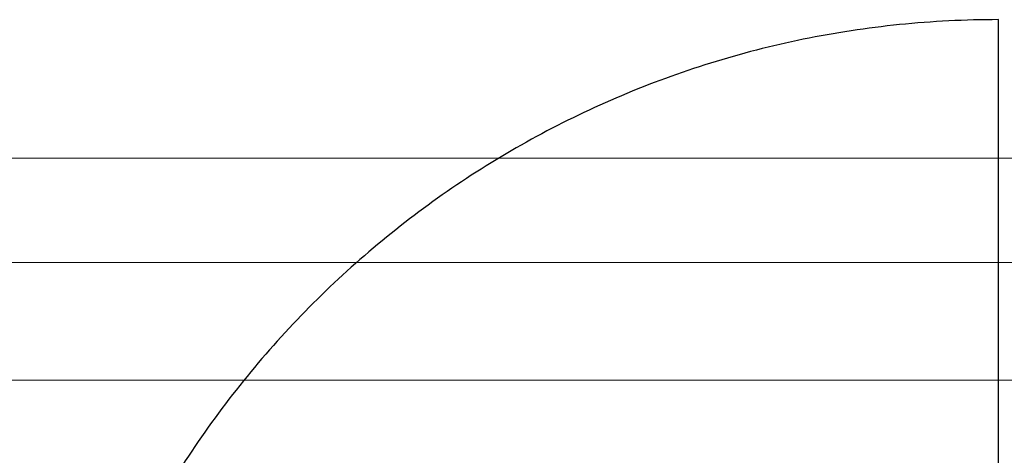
# Model space of a CAD drawing. Header units: inches. Extents: x 34737 to 291769, y 4926 to 74566.
# Tile 229 of 256: x 256926 to 257621, y 31529 to 31837. Entities that reach past the tile are written whole.
import ezdxf

# ---------------------------------------------------------------- set-up
doc = ezdxf.new("R2010")
doc.units = ezdxf.units.IN
doc.header["$LTSCALE"] = 300
doc.linetypes.add('ACAD_ISO02W100', pattern=[15, 12, -3])
doc.layers.add('!_A_03_ČIARKOVANÁ', color=41, linetype='ACAD_ISO02W100', lineweight=13)
doc.layers.add('IS_04_ELEKTRO', color=10, linetype='_EL_VEDENI_NN_NADZ', lineweight=13)
doc.linetypes.add('_EL_VEDENI_NN_NADZ', pattern='A,0.39,-0.59,[109,cadkon.shx,S=0.2,R=0,X=0,Y=0],-1.97,0.39,-0.39', length=3.73)

msp = doc.modelspace()

# ---------------------------------------------------------------- linework, layer by layer
at = {"layer": '!_A_03_ČIARKOVANÁ', "color": 7, "lineweight": -3, "ltscale": 0.5}
msp.add_lwpolyline([(257617.07, 31153.16), (257617.07, 31836.97)], dxfattribs=at)
msp.add_arc((257617.07, 31153.16), 683.81, 90, 180, dxfattribs=at)
at = {"layer": 'IS_04_ELEKTRO', "color": 4, "linetype": 'Continuous'}
for p, q in [((258334.82, 31739.17), (253620.44, 31739.17)), ((258334.82, 31665.37), (253620.44, 31665.37)), ((258334.82, 31582.36), (253620.44, 31582.36))]:
    msp.add_line(p, q, dxfattribs=at)

doc.saveas('drawing.dxf')
